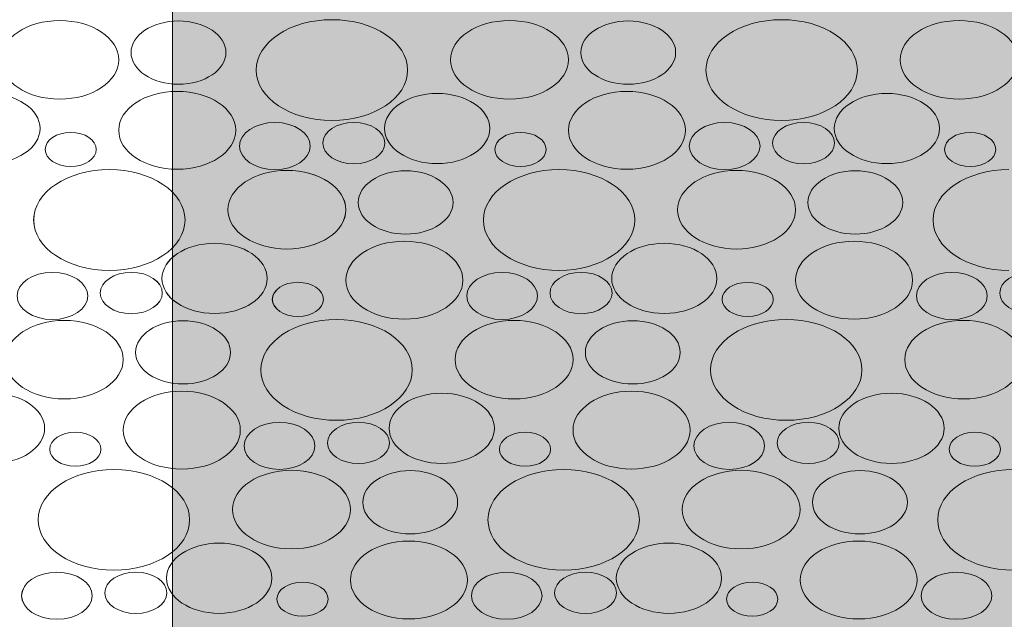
# Model space of a CAD drawing. Header units: millimetres. Extents: x -50987266 to 2610517, y -212233 to 51153522.
# Tile 246 of 256: x 1352597 to 1354903, y -108961 to -107556. Entities that reach past the tile are written whole.
import ezdxf

# ---------------------------------------------------------------- set-up
doc = ezdxf.new("R2010")
doc.units = ezdxf.units.MM
doc.layers.add('PDF8_Geometry', color=7, linetype='Continuous', true_color=0x7f7f7f)
doc.layers.add('PDF8_Solid Fills', color=7, linetype='Continuous', true_color=0xffffff)
doc.layers.add('S - LINE', color=7, linetype='Continuous', lineweight=15)

# ---------------------------------------------------------------- blocks, each defined once
blk = doc.blocks.new('A$Cf6ed535a')
at = {"layer": 'PDF8_Geometry', "lineweight": 15}
blk.add_lwpolyline([(49609.3, 981.9), (49609.3, -13559.3)], dxfattribs=at)
at = {"layer": 'PDF8_Geometry', "color": 7, "lineweight": 13}
blk.add_lwpolyline([(69814.2, -6946.5), (49609.3, -6859.7), (49609.3, -9862.8)], dxfattribs=at)
at = {"layer": 'PDF8_Geometry', "lineweight": 15}
for points in [[(48804.8, -7649.9), (48804.8, -7599.2), (48928.3, -7557.9), (49081, -7557.9)], [(49081, -7557.9), (49233.5, -7557.9), (49357.3, -7599.2), (49357.3, -7649.9)], [(49415.1, -7632.9), (49415.1, -7592), (49514.6, -7558.8), (49637.2, -7558.8)], [(49637.2, -7558.8), (49759.9, -7558.8), (49859.4, -7592), (49859.4, -7632.9)], [(50001.4, -7674), (50001.4, -7608.7), (50160.1, -7555.9), (50356.1, -7555.9)], [(50356.1, -7555.9), (50551.8, -7555.9), (50710.5, -7608.7), (50710.5, -7674)], [(50911.2, -7649.9), (50911.2, -7599.2), (51034.8, -7557.9), (51187.5, -7557.9)], [(51187.5, -7557.9), (51340, -7557.9), (51463.7, -7599.2), (51463.7, -7649.9)], [(51521.6, -7632.9), (51521.6, -7592), (51621, -7558.8), (51743.6, -7558.8)], [(51743.6, -7558.8), (51866.3, -7558.8), (51965.8, -7592), (51965.8, -7632.9)], [(52107.9, -7674), (52107.9, -7608.7), (52266.5, -7555.9), (52462.5, -7555.9)], [(52462.5, -7555.9), (52658.2, -7555.9), (52816.9, -7608.7), (52816.9, -7674)], [(53017.6, -7649.9), (53017.6, -7599.2), (53141.2, -7557.9), (53293.9, -7557.9)], [(53293.9, -7557.9), (53446.4, -7557.9), (53570.2, -7599.2), (53570.2, -7649.9)], [(49081, -7742), (48928.3, -7742), (48804.8, -7700.7), (48804.8, -7649.9)], [(49357.3, -7649.9), (49357.3, -7700.7), (49233.5, -7742), (49081, -7742)], [(49637.2, -7707.1), (49514.6, -7707.1), (49415.1, -7673.8), (49415.1, -7632.9)], [(49859.4, -7632.9), (49859.4, -7673.8), (49759.9, -7707.1), (49637.2, -7707.1)], [(51187.5, -7742), (51034.8, -7742), (50911.2, -7700.7), (50911.2, -7649.9)], [(51463.7, -7649.9), (51463.7, -7700.7), (51340, -7742), (51187.5, -7742)], [(51743.6, -7707.1), (51621, -7707.1), (51521.6, -7673.8), (51521.6, -7632.9)], [(51965.8, -7632.9), (51965.8, -7673.8), (51866.3, -7707.1), (51743.6, -7707.1)], [(53293.9, -7742), (53141.2, -7742), (53017.6, -7700.7), (53017.6, -7649.9)], [(53570.2, -7649.9), (53570.2, -7700.7), (53446.4, -7742), (53293.9, -7742)], [(50356.1, -7792.1), (50160.1, -7792.1), (50001.4, -7739.3), (50001.4, -7674)], [(50710.5, -7674), (50710.5, -7739.3), (50551.8, -7792.1), (50356.1, -7792.1)], [(52462.5, -7792.1), (52266.5, -7792.1), (52107.9, -7739.3), (52107.9, -7674)], [(52816.9, -7674), (52816.9, -7739.3), (52658.2, -7792.1), (52462.5, -7792.1)], [(49357.2, -7815.1), (49357.2, -7764.7), (49480, -7723.8), (49631.4, -7723.8)], [(49631.4, -7723.8), (49782.7, -7723.8), (49905.3, -7764.7), (49905.3, -7815.1)], [(51463.6, -7815.1), (51463.6, -7764.7), (51586.4, -7723.8), (51737.8, -7723.8)], [(51737.8, -7723.8), (51889.1, -7723.8), (52011.7, -7764.7), (52011.7, -7815.1)], [(48742.3, -7728.7), (48878.4, -7728.7), (48988.8, -7765.5), (48988.8, -7810.9)], [(50602.4, -7810.9), (50602.4, -7765.5), (50712.7, -7728.7), (50848.8, -7728.7)], [(50848.8, -7728.7), (50984.9, -7728.7), (51095.3, -7765.5), (51095.3, -7810.9)], [(52708.9, -7810.9), (52708.9, -7765.5), (52819.1, -7728.7), (52955.2, -7728.7)], [(52955.2, -7728.7), (53091.3, -7728.7), (53201.7, -7765.5), (53201.7, -7810.9)], [(48988.8, -7810.9), (48988.8, -7856.3), (48878.4, -7893.2), (48742.3, -7893.2)], [(49631.4, -7906.4), (49480, -7906.4), (49357.2, -7865.5), (49357.2, -7815.1)], [(49905.3, -7815.1), (49905.3, -7865.5), (49782.7, -7906.4), (49631.4, -7906.4)], [(49923.5, -7852), (49923.5, -7821.5), (49997.6, -7796.8), (50089, -7796.8)], [(50089, -7796.8), (50180.5, -7796.8), (50254.6, -7821.5), (50254.6, -7852)], [(50313.6, -7845.1), (50313.6, -7818.5), (50378.4, -7796.7), (50458.7, -7796.7)], [(50458.7, -7796.7), (50538.8, -7796.7), (50603.9, -7818.5), (50603.9, -7845.1)], [(50848.8, -7893.2), (50712.7, -7893.2), (50602.4, -7856.3), (50602.4, -7810.9)], [(51095.3, -7810.9), (51095.3, -7856.3), (50984.9, -7893.2), (50848.8, -7893.2)], [(51737.8, -7906.4), (51586.4, -7906.4), (51463.6, -7865.5), (51463.6, -7815.1)], [(52011.7, -7815.1), (52011.7, -7865.5), (51889.1, -7906.4), (51737.8, -7906.4)], [(52029.9, -7852), (52029.9, -7821.5), (52104, -7796.8), (52195.4, -7796.8)], [(52195.4, -7796.8), (52286.9, -7796.8), (52361, -7821.5), (52361, -7852)], [(52420, -7845.1), (52420, -7818.5), (52484.8, -7796.7), (52565.1, -7796.7)], [(52565.1, -7796.7), (52645.2, -7796.7), (52710.3, -7818.5), (52710.3, -7845.1)], [(52955.2, -7893.2), (52819.1, -7893.2), (52708.9, -7856.3), (52708.9, -7810.9)], [(53201.7, -7810.9), (53201.7, -7856.3), (53091.3, -7893.2), (52955.2, -7893.2)], [(49012.8, -7860), (49012.8, -7838), (49066.4, -7820), (49132.7, -7820)], [(49132.7, -7820), (49198.7, -7820), (49252.4, -7838), (49252.4, -7860)], [(51119.2, -7860), (51119.2, -7838), (51172.9, -7820), (51239.1, -7820)], [(51239.1, -7820), (51305.2, -7820), (51358.8, -7838), (51358.8, -7860)], [(53225.7, -7860), (53225.7, -7838), (53279.3, -7820), (53345.5, -7820)], [(53345.5, -7820), (53411.6, -7820), (53465.2, -7838), (53465.2, -7860)], [(49132.7, -7899.9), (49066.4, -7899.9), (49012.8, -7882), (49012.8, -7860)], [(49252.4, -7860), (49252.4, -7882), (49198.7, -7899.9), (49132.7, -7899.9)], [(50089, -7907.2), (49997.6, -7907.2), (49923.5, -7882.5), (49923.5, -7852)], [(50254.6, -7852), (50254.6, -7882.5), (50180.5, -7907.2), (50089, -7907.2)], [(50458.7, -7893.6), (50378.4, -7893.6), (50313.6, -7871.8), (50313.6, -7845.1)], [(50603.9, -7845.1), (50603.9, -7871.8), (50538.8, -7893.6), (50458.7, -7893.6)], [(51239.1, -7899.9), (51172.9, -7899.9), (51119.2, -7882), (51119.2, -7860)], [(51358.8, -7860), (51358.8, -7882), (51305.2, -7899.9), (51239.1, -7899.9)], [(52195.4, -7907.2), (52104, -7907.2), (52029.9, -7882.5), (52029.9, -7852)], [(52361, -7852), (52361, -7882.5), (52286.9, -7907.2), (52195.4, -7907.2)], [(52565.1, -7893.6), (52484.8, -7893.6), (52420, -7871.8), (52420, -7845.1)], [(52710.3, -7845.1), (52710.3, -7871.8), (52645.2, -7893.6), (52565.1, -7893.6)], [(53345.5, -7899.9), (53279.3, -7899.9), (53225.7, -7882), (53225.7, -7860)], [(53465.2, -7860), (53465.2, -7882), (53411.6, -7899.9), (53345.5, -7899.9)], [(48958.9, -8025.3), (48958.9, -7960.1), (49117.6, -7907.2), (49313.5, -7907.2)], [(48959, -8025.3), (48959, -7960.1), (49117.7, -7907.2), (49313.6, -7907.2)], [(49313.5, -7907.2), (49509.3, -7907.2), (49668, -7960.1), (49668, -8025.3)], [(49313.6, -7907.2), (49509.4, -7907.2), (49668, -7960.1), (49668, -8025.3)], [(49868.7, -8001.3), (49868.7, -7950.5), (49992.3, -7909.2), (50145, -7909.2)], [(49868.8, -8001.3), (49868.8, -7950.5), (49992.3, -7909.2), (50145, -7909.2)], [(50145, -7909.2), (50297.5, -7909.2), (50421.2, -7950.5), (50421.2, -8001.3)], [(50145, -7909.2), (50297.5, -7909.2), (50421.3, -7950.5), (50421.3, -8001.3)], [(51065.4, -8025.3), (51065.4, -7960.1), (51224.1, -7907.2), (51420, -7907.2)], [(51420, -7907.2), (51615.8, -7907.2), (51774.5, -7960.1), (51774.5, -8025.3)], [(51975.2, -8001.3), (51975.2, -7950.5), (52098.7, -7909.2), (52251.4, -7909.2)], [(52251.4, -7909.2), (52403.9, -7909.2), (52527.7, -7950.5), (52527.7, -8001.3)], [(53171.8, -8025.3), (53171.8, -7960.1), (53330.5, -7907.2), (53526.4, -7907.2)], [(50479.1, -7984.3), (50479.1, -7943.3), (50578.5, -7910.1), (50701.1, -7910.1)], [(50701.1, -7910.1), (50823.9, -7910.1), (50923.3, -7943.3), (50923.3, -7984.3)], [(52585.5, -7984.3), (52585.5, -7943.3), (52684.9, -7910.1), (52807.5, -7910.1)], [(52807.5, -7910.1), (52930.3, -7910.1), (53029.7, -7943.3), (53029.7, -7984.3)], [(50145, -8093.4), (49992.3, -8093.4), (49868.7, -8052.1), (49868.7, -8001.3)], [(50145, -8093.4), (49992.3, -8093.4), (49868.8, -8052.1), (49868.8, -8001.3)], [(50421.2, -8001.3), (50421.2, -8052.1), (50297.5, -8093.4), (50145, -8093.4)], [(50421.3, -8001.3), (50421.3, -8052.1), (50297.5, -8093.4), (50145, -8093.4)], [(50701.1, -8058.4), (50578.5, -8058.4), (50479.1, -8025.2), (50479.1, -7984.3)], [(50923.3, -7984.3), (50923.3, -8025.2), (50823.9, -8058.4), (50701.1, -8058.4)], [(52251.4, -8093.4), (52098.7, -8093.4), (51975.2, -8052.1), (51975.2, -8001.3)], [(52527.7, -8001.3), (52527.7, -8052.1), (52403.9, -8093.4), (52251.4, -8093.4)], [(52807.5, -8058.4), (52684.9, -8058.4), (52585.5, -8025.2), (52585.5, -7984.3)], [(53029.7, -7984.3), (53029.7, -8025.2), (52930.3, -8058.4), (52807.5, -8058.4)], [(49313.5, -8143.5), (49117.6, -8143.5), (48958.9, -8090.6), (48958.9, -8025.3)], [(49313.6, -8143.5), (49117.7, -8143.5), (48959, -8090.6), (48959, -8025.3)], [(49668, -8025.3), (49668, -8090.6), (49509.3, -8143.5), (49313.5, -8143.5)], [(49668, -8025.3), (49668, -8090.6), (49509.4, -8143.5), (49313.6, -8143.5)], [(51420, -8143.5), (51224.1, -8143.5), (51065.4, -8090.6), (51065.4, -8025.3)], [(51774.5, -8025.3), (51774.5, -8090.6), (51615.8, -8143.5), (51420, -8143.5)], [(53526.4, -8143.5), (53330.5, -8143.5), (53171.8, -8090.6), (53171.8, -8025.3)], [(49559.9, -8162.3), (49559.9, -8116.9), (49670.1, -8080), (49806.2, -8080)], [(49560, -8162.3), (49560, -8116.9), (49670.2, -8080), (49806.3, -8080)], [(49806.2, -8080), (49942.4, -8080), (50052.8, -8116.9), (50052.8, -8162.3)], [(49806.3, -8080), (49942.4, -8080), (50052.8, -8116.9), (50052.8, -8162.3)], [(50421.2, -8166.4), (50421.2, -8116), (50544, -8075.1), (50695.3, -8075.1)], [(50695.3, -8075.1), (50846.7, -8075.1), (50969.2, -8116), (50969.2, -8166.4)], [(51666.4, -8162.3), (51666.4, -8116.9), (51776.6, -8080), (51912.7, -8080)], [(51912.7, -8080), (52048.8, -8080), (52159.2, -8116.9), (52159.2, -8162.3)], [(52527.6, -8166.4), (52527.6, -8116), (52650.4, -8075.1), (52801.7, -8075.1)], [(52801.7, -8075.1), (52953.1, -8075.1), (53075.7, -8116), (53075.7, -8166.4)], [(48881, -8203.3), (48881, -8172.8), (48955.1, -8148.1), (49046.4, -8148.1)], [(48881, -8203.3), (48881, -8172.8), (48955.2, -8148.1), (49046.5, -8148.1)], [(49046.4, -8148.1), (49137.9, -8148.1), (49212.1, -8172.8), (49212.1, -8203.3)], [(49046.5, -8148.1), (49138, -8148.1), (49212.1, -8172.8), (49212.1, -8203.3)], [(49271, -8196.5), (49271, -8169.8), (49335.9, -8148), (49416.2, -8148)], [(49271.1, -8196.5), (49271.1, -8169.8), (49335.9, -8148), (49416.3, -8148)], [(49416.2, -8148), (49496.3, -8148), (49561.4, -8169.8), (49561.4, -8196.5)], [(49416.3, -8148), (49496.4, -8148), (49561.4, -8169.8), (49561.4, -8196.5)], [(49806.2, -8244.5), (49670.1, -8244.5), (49559.9, -8207.6), (49559.9, -8162.3)], [(49806.3, -8244.5), (49670.2, -8244.5), (49560, -8207.6), (49560, -8162.3)], [(50052.8, -8162.3), (50052.8, -8207.6), (49942.4, -8244.5), (49806.2, -8244.5)], [(50052.8, -8162.3), (50052.8, -8207.6), (49942.4, -8244.5), (49806.3, -8244.5)], [(50987.4, -8203.3), (50987.4, -8172.8), (51061.6, -8148.1), (51152.9, -8148.1)], [(51152.9, -8148.1), (51244.4, -8148.1), (51318.5, -8172.8), (51318.5, -8203.3)], [(51377.5, -8196.5), (51377.5, -8169.8), (51442.4, -8148), (51522.7, -8148)], [(51522.7, -8148), (51602.8, -8148), (51667.8, -8169.8), (51667.8, -8196.5)], [(51912.7, -8244.5), (51776.6, -8244.5), (51666.4, -8207.6), (51666.4, -8162.3)], [(52159.2, -8162.3), (52159.2, -8207.6), (52048.8, -8244.5), (51912.7, -8244.5)], [(53093.9, -8203.3), (53093.9, -8172.8), (53168, -8148.1), (53259.3, -8148.1)], [(53259.3, -8148.1), (53350.8, -8148.1), (53424.9, -8172.8), (53424.9, -8203.3)], [(53483.9, -8196.5), (53483.9, -8169.8), (53548.8, -8148), (53629.1, -8148)], [(50076.7, -8211.3), (50076.7, -8189.3), (50130.4, -8171.4), (50196.6, -8171.4)], [(50076.8, -8211.3), (50076.8, -8189.3), (50130.4, -8171.4), (50196.7, -8171.4)], [(50196.6, -8171.4), (50262.6, -8171.4), (50316.3, -8189.3), (50316.3, -8211.3)], [(50196.7, -8171.4), (50262.7, -8171.4), (50316.4, -8189.3), (50316.4, -8211.3)], [(50695.3, -8257.7), (50544, -8257.7), (50421.2, -8216.8), (50421.2, -8166.4)], [(50969.2, -8166.4), (50969.2, -8216.8), (50846.7, -8257.7), (50695.3, -8257.7)], [(52183.2, -8211.3), (52183.2, -8189.3), (52236.9, -8171.4), (52303.1, -8171.4)], [(52303.1, -8171.4), (52369.1, -8171.4), (52422.8, -8189.3), (52422.8, -8211.3)], [(52801.7, -8257.7), (52650.4, -8257.7), (52527.6, -8216.8), (52527.6, -8166.4)], [(53075.7, -8166.4), (53075.7, -8216.8), (52953.1, -8257.7), (52801.7, -8257.7)], [(49046.4, -8258.5), (48955.1, -8258.5), (48881, -8233.8), (48881, -8203.3)], [(49046.5, -8258.5), (48955.2, -8258.5), (48881, -8233.8), (48881, -8203.3)], [(49212.1, -8203.3), (49212.1, -8233.8), (49137.9, -8258.5), (49046.4, -8258.5)], [(49212.1, -8203.3), (49212.1, -8233.8), (49138, -8258.5), (49046.5, -8258.5)], [(49416.2, -8244.9), (49335.9, -8244.9), (49271, -8223.1), (49271, -8196.5)], [(49416.3, -8244.9), (49335.9, -8244.9), (49271.1, -8223.1), (49271.1, -8196.5)], [(49561.4, -8196.5), (49561.4, -8223.1), (49496.3, -8244.9), (49416.2, -8244.9)], [(49561.4, -8196.5), (49561.4, -8223.1), (49496.4, -8244.9), (49416.3, -8244.9)], [(51152.9, -8258.5), (51061.6, -8258.5), (50987.4, -8233.8), (50987.4, -8203.3)], [(51318.5, -8203.3), (51318.5, -8233.8), (51244.4, -8258.5), (51152.9, -8258.5)], [(51522.7, -8244.9), (51442.4, -8244.9), (51377.5, -8223.1), (51377.5, -8196.5)], [(51667.8, -8196.5), (51667.8, -8223.1), (51602.8, -8244.9), (51522.7, -8244.9)], [(53259.3, -8258.5), (53168, -8258.5), (53093.9, -8233.8), (53093.9, -8203.3)], [(53424.9, -8203.3), (53424.9, -8233.8), (53350.8, -8258.5), (53259.3, -8258.5)], [(53629.1, -8244.9), (53548.8, -8244.9), (53483.9, -8223.1), (53483.9, -8196.5)], [(50196.6, -8251.3), (50130.4, -8251.3), (50076.7, -8233.3), (50076.7, -8211.3)], [(50196.7, -8251.3), (50130.4, -8251.3), (50076.8, -8233.3), (50076.8, -8211.3)], [(50316.3, -8211.3), (50316.3, -8233.3), (50262.6, -8251.3), (50196.6, -8251.3)], [(50316.4, -8211.3), (50316.4, -8233.3), (50262.7, -8251.3), (50196.7, -8251.3)], [(52303.1, -8251.3), (52236.9, -8251.3), (52183.2, -8233.3), (52183.2, -8211.3)], [(52422.8, -8211.3), (52422.8, -8233.3), (52369.1, -8251.3), (52303.1, -8251.3)], [(48826.2, -8352.6), (48826.2, -8301.9), (48949.8, -8260.5), (49102.5, -8260.5)], [(49102.5, -8260.5), (49255, -8260.5), (49378.7, -8301.9), (49378.7, -8352.6)], [(49436.6, -8335.6), (49436.6, -8294.7), (49536, -8261.5), (49658.6, -8261.5)], [(49658.6, -8261.5), (49781.4, -8261.5), (49880.8, -8294.7), (49880.8, -8335.6)], [(50022.9, -8376.7), (50022.9, -8311.4), (50181.6, -8258.5), (50377.5, -8258.5)], [(50377.5, -8258.5), (50573.3, -8258.5), (50732, -8311.4), (50732, -8376.7)], [(50932.7, -8352.6), (50932.7, -8301.9), (51056.3, -8260.5), (51209, -8260.5)], [(51209, -8260.5), (51361.5, -8260.5), (51485.2, -8301.9), (51485.2, -8352.6)], [(51543, -8335.6), (51543, -8294.7), (51642.4, -8261.5), (51765, -8261.5)], [(51765, -8261.5), (51887.8, -8261.5), (51987.2, -8294.7), (51987.2, -8335.6)], [(52129.3, -8376.7), (52129.3, -8311.4), (52288, -8258.5), (52484, -8258.5)], [(52484, -8258.5), (52679.7, -8258.5), (52838.4, -8311.4), (52838.4, -8376.7)], [(53039.1, -8352.6), (53039.1, -8301.9), (53162.7, -8260.5), (53315.4, -8260.5)], [(53315.4, -8260.5), (53467.9, -8260.5), (53591.6, -8301.9), (53591.6, -8352.6)], [(49658.6, -8409.7), (49536, -8409.7), (49436.6, -8376.5), (49436.6, -8335.6)], [(49880.8, -8335.6), (49880.8, -8376.5), (49781.4, -8409.7), (49658.6, -8409.7)], [(51765, -8409.7), (51642.4, -8409.7), (51543, -8376.5), (51543, -8335.6)], [(51987.2, -8335.6), (51987.2, -8376.5), (51887.8, -8409.7), (51765, -8409.7)], [(49102.5, -8444.7), (48949.8, -8444.7), (48826.2, -8403.4), (48826.2, -8352.6)], [(49378.7, -8352.6), (49378.7, -8403.4), (49255, -8444.7), (49102.5, -8444.7)], [(51209, -8444.7), (51056.3, -8444.7), (50932.7, -8403.4), (50932.7, -8352.6)], [(51485.2, -8352.6), (51485.2, -8403.4), (51361.5, -8444.7), (51209, -8444.7)], [(53315.4, -8444.7), (53162.7, -8444.7), (53039.1, -8403.4), (53039.1, -8352.6)], [(53591.6, -8352.6), (53591.6, -8403.4), (53467.9, -8444.7), (53315.4, -8444.7)], [(50377.5, -8494.8), (50181.6, -8494.8), (50022.9, -8441.9), (50022.9, -8376.7)], [(50732, -8376.7), (50732, -8441.9), (50573.3, -8494.8), (50377.5, -8494.8)], [(52484, -8494.8), (52288, -8494.8), (52129.3, -8441.9), (52129.3, -8376.7)], [(52838.4, -8376.7), (52838.4, -8441.9), (52679.7, -8494.8), (52484, -8494.8)], [(48763.8, -8431.4), (48899.9, -8431.4), (49010.3, -8468.2), (49010.3, -8513.6)], [(49378.7, -8517.8), (49378.7, -8467.4), (49501.5, -8426.5), (49652.8, -8426.5)], [(49652.8, -8426.5), (49804.2, -8426.5), (49926.8, -8467.4), (49926.8, -8517.8)], [(50623.9, -8513.6), (50623.9, -8468.2), (50734.1, -8431.4), (50870.3, -8431.4)], [(50870.3, -8431.4), (51006.4, -8431.4), (51116.8, -8468.2), (51116.8, -8513.6)], [(51485.1, -8517.8), (51485.1, -8467.4), (51607.9, -8426.5), (51759.2, -8426.5)], [(51759.2, -8426.5), (51910.6, -8426.5), (52033.2, -8467.4), (52033.2, -8517.8)], [(52730.3, -8513.6), (52730.3, -8468.2), (52840.6, -8431.4), (52976.7, -8431.4)], [(52976.7, -8431.4), (53112.8, -8431.4), (53223.2, -8468.2), (53223.2, -8513.6)], [(49945, -8554.7), (49945, -8524.2), (50019.1, -8499.4), (50110.4, -8499.4)], [(50110.4, -8499.4), (50201.9, -8499.4), (50276.1, -8524.2), (50276.1, -8554.7)], [(50335, -8547.8), (50335, -8521.2), (50399.9, -8499.4), (50480.2, -8499.4)], [(50480.2, -8499.4), (50560.3, -8499.4), (50625.4, -8521.2), (50625.4, -8547.8)], [(52051.4, -8554.7), (52051.4, -8524.2), (52125.5, -8499.4), (52216.8, -8499.4)], [(52216.8, -8499.4), (52308.3, -8499.4), (52382.5, -8524.2), (52382.5, -8554.7)], [(52441.4, -8547.8), (52441.4, -8521.2), (52506.3, -8499.4), (52586.6, -8499.4)], [(52586.6, -8499.4), (52666.7, -8499.4), (52731.8, -8521.2), (52731.8, -8547.8)], [(49010.3, -8513.6), (49010.3, -8559), (48899.9, -8595.8), (48763.8, -8595.8)], [(49034.2, -8562.7), (49034.2, -8540.7), (49087.9, -8522.7), (49154.1, -8522.7)], [(49154.1, -8522.7), (49220.2, -8522.7), (49273.8, -8540.7), (49273.8, -8562.7)], [(49652.8, -8609.1), (49501.5, -8609.1), (49378.7, -8568.2), (49378.7, -8517.8)], [(49926.8, -8517.8), (49926.8, -8568.2), (49804.2, -8609.1), (49652.8, -8609.1)], [(50870.3, -8595.8), (50734.1, -8595.8), (50623.9, -8559), (50623.9, -8513.6)], [(51116.8, -8513.6), (51116.8, -8559), (51006.4, -8595.8), (50870.3, -8595.8)], [(51140.7, -8562.7), (51140.7, -8540.7), (51194.4, -8522.7), (51260.6, -8522.7)], [(51260.6, -8522.7), (51326.6, -8522.7), (51380.3, -8540.7), (51380.3, -8562.7)], [(51759.2, -8609.1), (51607.9, -8609.1), (51485.1, -8568.2), (51485.1, -8517.8)], [(52033.2, -8517.8), (52033.2, -8568.2), (51910.6, -8609.1), (51759.2, -8609.1)], [(52976.7, -8595.8), (52840.6, -8595.8), (52730.3, -8559), (52730.3, -8513.6)], [(53223.2, -8513.6), (53223.2, -8559), (53112.8, -8595.8), (52976.7, -8595.8)], [(53247.1, -8562.7), (53247.1, -8540.7), (53300.8, -8522.7), (53367, -8522.7)], [(53367, -8522.7), (53433, -8522.7), (53486.7, -8540.7), (53486.7, -8562.7)], [(50110.4, -8609.9), (50019.1, -8609.9), (49945, -8585.2), (49945, -8554.7)], [(50276.1, -8554.7), (50276.1, -8585.2), (50201.9, -8609.9), (50110.4, -8609.9)], [(50480.2, -8596.3), (50399.9, -8596.3), (50335, -8574.5), (50335, -8547.8)], [(50625.4, -8547.8), (50625.4, -8574.5), (50560.3, -8596.3), (50480.2, -8596.3)], [(52216.8, -8609.9), (52125.5, -8609.9), (52051.4, -8585.2), (52051.4, -8554.7)], [(52382.5, -8554.7), (52382.5, -8585.2), (52308.3, -8609.9), (52216.8, -8609.9)], [(52586.6, -8596.3), (52506.3, -8596.3), (52441.4, -8574.5), (52441.4, -8547.8)], [(52731.8, -8547.8), (52731.8, -8574.5), (52666.7, -8596.3), (52586.6, -8596.3)], [(49154.1, -8602.6), (49087.9, -8602.6), (49034.2, -8584.7), (49034.2, -8562.7)], [(49273.8, -8562.7), (49273.8, -8584.7), (49220.2, -8602.6), (49154.1, -8602.6)], [(51260.6, -8602.6), (51194.4, -8602.6), (51140.7, -8584.7), (51140.7, -8562.7)], [(51380.3, -8562.7), (51380.3, -8584.7), (51326.6, -8602.6), (51260.6, -8602.6)], [(53367, -8602.6), (53300.8, -8602.6), (53247.1, -8584.7), (53247.1, -8562.7)], [(53486.7, -8562.7), (53486.7, -8584.7), (53433, -8602.6), (53367, -8602.6)], [(48980.4, -8728), (48980.4, -8662.8), (49139.1, -8609.9), (49335, -8609.9)], [(48980.4, -8728), (48980.4, -8662.8), (49139.1, -8609.9), (49335.1, -8609.9)], [(49335, -8609.9), (49530.8, -8609.9), (49689.5, -8662.8), (49689.5, -8728)], [(49335.1, -8609.9), (49530.8, -8609.9), (49689.5, -8662.8), (49689.5, -8728)], [(49890.2, -8704), (49890.2, -8653.2), (50013.7, -8611.9), (50166.4, -8611.9)], [(49890.2, -8704), (49890.2, -8653.2), (50013.8, -8611.9), (50166.5, -8611.9)], [(50166.4, -8611.9), (50318.9, -8611.9), (50442.7, -8653.2), (50442.7, -8704)], [(50166.5, -8611.9), (50319, -8611.9), (50442.7, -8653.2), (50442.7, -8704)], [(50500.6, -8687), (50500.6, -8646), (50600, -8612.8), (50722.6, -8612.8)], [(50722.6, -8612.8), (50845.3, -8612.8), (50944.8, -8646), (50944.8, -8687)], [(51086.9, -8728), (51086.9, -8662.8), (51245.5, -8609.9), (51441.5, -8609.9)], [(51441.5, -8609.9), (51637.2, -8609.9), (51795.9, -8662.8), (51795.9, -8728)], [(51996.6, -8704), (51996.6, -8653.2), (52120.2, -8611.9), (52272.9, -8611.9)], [(52272.9, -8611.9), (52425.4, -8611.9), (52549.2, -8653.2), (52549.2, -8704)], [(52607, -8687), (52607, -8646), (52706.4, -8612.8), (52829, -8612.8)], [(52829, -8612.8), (52951.8, -8612.8), (53051.2, -8646), (53051.2, -8687)], [(53193.3, -8728), (53193.3, -8662.8), (53352, -8609.9), (53547.9, -8609.9)], [(50722.6, -8761.1), (50600, -8761.1), (50500.6, -8727.9), (50500.6, -8687)], [(50944.8, -8687), (50944.8, -8727.9), (50845.3, -8761.1), (50722.6, -8761.1)], [(52829, -8761.1), (52706.4, -8761.1), (52607, -8727.9), (52607, -8687)], [(53051.2, -8687), (53051.2, -8727.9), (52951.8, -8761.1), (52829, -8761.1)], [(50166.4, -8796.1), (50013.7, -8796.1), (49890.2, -8754.7), (49890.2, -8704)], [(50166.5, -8796.1), (50013.8, -8796.1), (49890.2, -8754.7), (49890.2, -8704)], [(50442.7, -8704), (50442.7, -8754.7), (50318.9, -8796.1), (50166.4, -8796.1)], [(50442.7, -8704), (50442.7, -8754.7), (50319, -8796.1), (50166.5, -8796.1)], [(52272.9, -8796.1), (52120.2, -8796.1), (51996.6, -8754.7), (51996.6, -8704)], [(52549.2, -8704), (52549.2, -8754.7), (52425.4, -8796.1), (52272.9, -8796.1)], [(49335, -8846.2), (49139.1, -8846.2), (48980.4, -8793.3), (48980.4, -8728)], [(49335.1, -8846.2), (49139.1, -8846.2), (48980.4, -8793.3), (48980.4, -8728)], [(49689.5, -8728), (49689.5, -8793.3), (49530.8, -8846.2), (49335, -8846.2)], [(49689.5, -8728), (49689.5, -8793.3), (49530.8, -8846.2), (49335.1, -8846.2)], [(51441.5, -8846.2), (51245.5, -8846.2), (51086.9, -8793.3), (51086.9, -8728)], [(51795.9, -8728), (51795.9, -8793.3), (51637.2, -8846.2), (51441.5, -8846.2)], [(53547.9, -8846.2), (53352, -8846.2), (53193.3, -8793.3), (53193.3, -8728)], [(49581.4, -8864.9), (49581.4, -8819.6), (49691.6, -8782.7), (49827.7, -8782.7)], [(49581.4, -8864.9), (49581.4, -8819.6), (49691.7, -8782.7), (49827.8, -8782.7)], [(49827.7, -8782.7), (49963.8, -8782.7), (50074.2, -8819.6), (50074.2, -8864.9)], [(49827.8, -8782.7), (49963.9, -8782.7), (50074.3, -8819.6), (50074.3, -8864.9)], [(50442.6, -8869.1), (50442.6, -8818.7), (50565.4, -8777.8), (50716.8, -8777.8)], [(50716.8, -8777.8), (50868.1, -8777.8), (50990.7, -8818.7), (50990.7, -8869.1)], [(51687.9, -8864.9), (51687.9, -8819.6), (51798.1, -8782.7), (51934.2, -8782.7)], [(51934.2, -8782.7), (52070.3, -8782.7), (52180.7, -8819.6), (52180.7, -8864.9)], [(52549.1, -8869.1), (52549.1, -8818.7), (52671.8, -8777.8), (52823.2, -8777.8)], [(52823.2, -8777.8), (52974.5, -8777.8), (53097.1, -8818.7), (53097.1, -8869.1)], [(48902.4, -8906), (48902.4, -8875.5), (48976.6, -8850.8), (49067.9, -8850.8)], [(48902.5, -8906), (48902.5, -8875.5), (48976.6, -8850.8), (49067.9, -8850.8)], [(49067.9, -8850.8), (49159.4, -8850.8), (49233.5, -8875.5), (49233.5, -8906)], [(49067.9, -8850.8), (49159.5, -8850.8), (49233.6, -8875.5), (49233.6, -8906)], [(49292.5, -8899.2), (49292.5, -8872.5), (49357.3, -8850.7), (49437.7, -8850.7)], [(49292.5, -8899.2), (49292.5, -8872.5), (49357.4, -8850.7), (49437.7, -8850.7)], [(49437.7, -8850.7), (49517.8, -8850.7), (49582.8, -8872.5), (49582.8, -8899.2)], [(49437.7, -8850.7), (49517.8, -8850.7), (49582.9, -8872.5), (49582.9, -8899.2)], [(51008.9, -8906), (51008.9, -8875.5), (51083, -8850.8), (51174.4, -8850.8)], [(51174.4, -8850.8), (51265.9, -8850.8), (51340, -8875.5), (51340, -8906)], [(51399, -8899.2), (51399, -8872.5), (51463.8, -8850.7), (51544.1, -8850.7)], [(51544.1, -8850.7), (51624.2, -8850.7), (51689.3, -8872.5), (51689.3, -8899.2)], [(53115.3, -8906), (53115.3, -8875.5), (53189.5, -8850.8), (53280.8, -8850.8)], [(53280.8, -8850.8), (53372.3, -8850.8), (53446.4, -8875.5), (53446.4, -8906)], [(49827.7, -8947.2), (49691.6, -8947.2), (49581.4, -8910.3), (49581.4, -8864.9)], [(49827.8, -8947.2), (49691.7, -8947.2), (49581.4, -8910.3), (49581.4, -8864.9)], [(50074.2, -8864.9), (50074.2, -8910.3), (49963.8, -8947.2), (49827.7, -8947.2)], [(50074.3, -8864.9), (50074.3, -8910.3), (49963.9, -8947.2), (49827.8, -8947.2)], [(50098.2, -8914), (50098.2, -8892), (50151.9, -8874.1), (50218.1, -8874.1)], [(50098.2, -8914), (50098.2, -8892), (50151.9, -8874.1), (50218.1, -8874.1)], [(50218.1, -8874.1), (50284.1, -8874.1), (50337.8, -8892), (50337.8, -8914)], [(50218.1, -8874.1), (50284.2, -8874.1), (50337.8, -8892), (50337.8, -8914)], [(50716.8, -8960.4), (50565.4, -8960.4), (50442.6, -8919.5), (50442.6, -8869.1)], [(50990.7, -8869.1), (50990.7, -8919.5), (50868.1, -8960.4), (50716.8, -8960.4)], [(51934.2, -8947.2), (51798.1, -8947.2), (51687.9, -8910.3), (51687.9, -8864.9)], [(52180.7, -8864.9), (52180.7, -8910.3), (52070.3, -8947.2), (51934.2, -8947.2)], [(52204.7, -8914), (52204.7, -8892), (52258.3, -8874.1), (52324.5, -8874.1)], [(52324.5, -8874.1), (52390.6, -8874.1), (52444.2, -8892), (52444.2, -8914)], [(52823.2, -8960.4), (52671.8, -8960.4), (52549.1, -8919.5), (52549.1, -8869.1)], [(53097.1, -8869.1), (53097.1, -8919.5), (52974.5, -8960.4), (52823.2, -8960.4)], [(49437.7, -8947.6), (49357.3, -8947.6), (49292.5, -8925.8), (49292.5, -8899.2)], [(49437.7, -8947.6), (49357.4, -8947.6), (49292.5, -8925.8), (49292.5, -8899.2)], [(49582.8, -8899.2), (49582.8, -8925.8), (49517.8, -8947.6), (49437.7, -8947.6)], [(49582.9, -8899.2), (49582.9, -8925.8), (49517.8, -8947.6), (49437.7, -8947.6)], [(51544.1, -8947.6), (51463.8, -8947.6), (51399, -8925.8), (51399, -8899.2)], [(51689.3, -8899.2), (51689.3, -8925.8), (51624.2, -8947.6), (51544.1, -8947.6)], [(49067.9, -8961.2), (48976.6, -8961.2), (48902.4, -8936.5), (48902.4, -8906)], [(49067.9, -8961.2), (48976.6, -8961.2), (48902.5, -8936.5), (48902.5, -8906)], [(49233.5, -8906), (49233.5, -8936.5), (49159.4, -8961.2), (49067.9, -8961.2)], [(49233.6, -8906), (49233.6, -8936.5), (49159.5, -8961.2), (49067.9, -8961.2)], [(50218.1, -8954), (50151.9, -8954), (50098.2, -8936), (50098.2, -8914)], [(50218.1, -8954), (50151.9, -8954), (50098.2, -8936), (50098.2, -8914)], [(50337.8, -8914), (50337.8, -8936), (50284.1, -8954), (50218.1, -8954)], [(50337.8, -8914), (50337.8, -8936), (50284.2, -8954), (50218.1, -8954)], [(51174.4, -8961.2), (51083, -8961.2), (51008.9, -8936.5), (51008.9, -8906)], [(51340, -8906), (51340, -8936.5), (51265.9, -8961.2), (51174.4, -8961.2)], [(52324.5, -8954), (52258.3, -8954), (52204.7, -8936), (52204.7, -8914)], [(52444.2, -8914), (52444.2, -8936), (52390.6, -8954), (52324.5, -8954)], [(53280.8, -8961.2), (53189.5, -8961.2), (53115.3, -8936.5), (53115.3, -8906)], [(53446.4, -8906), (53446.4, -8936.5), (53372.3, -8961.2), (53280.8, -8961.2)]]:
    blk.add_open_spline(points, degree=3, dxfattribs=at)
at = {"layer": 'PDF8_Solid Fills', "lineweight": 13, "transparency": 33554559}
blk.add_solid([(49609.3, -9862.7), (49609.3, -6859.7), (69819.2, -10017.6), (69814.2, -6946.5)], dxfattribs=at)

msp = doc.modelspace()

# ---------------------------------------------------------------- block references
at = {"layer": 'S - LINE', "xscale": 0.5}
msp.add_blockref('A$Cf6ed535a', (1328150.5, -100000), dxfattribs=at)

doc.saveas('drawing.dxf')
